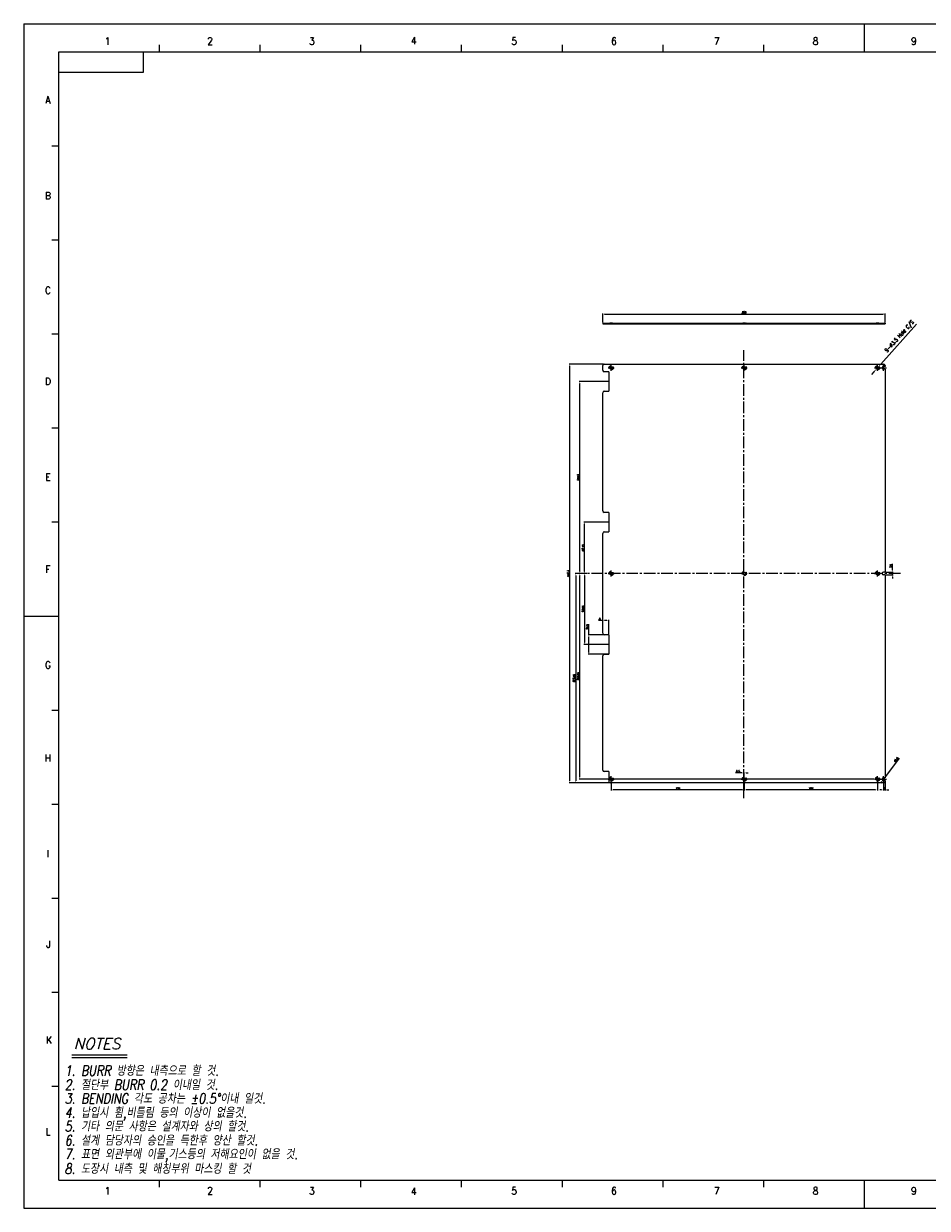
# Model space of a CAD drawing. Header units: millimetres. Extents: x 4497 to 13960, y 12291 to 16372.
# Tile 209 of 217: x 11749 to 12930, y 12784 to 14332. Entities that reach past the tile are written whole.
import ezdxf
from ezdxf.enums import TextEntityAlignment as Align

# ---------------------------------------------------------------- set-up
doc = ezdxf.new("R2010")
doc.units = ezdxf.units.MM
doc.header["$LTSCALE"] = 0.8
doc.header["$PDMODE"] = 3
doc.header["$PDSIZE"] = 0.3125
for name, pattern in [('CENTER', [50.8, 31.75, -6.35, 6.35, -6.35]), ('CENTER2', [28.575, 19.05, -3.175, 3.175, -3.175]), ('HIDDEN', [9.525, 6.35, -3.175])]:
    doc.linetypes.add(name, pattern=pattern)
doc.layers.get('0').update_dxf_attribs({"linetype": 'CONTINUOUS', "lineweight": 0})
doc.layers.get('Defpoints').update_dxf_attribs({"linetype": 'CONTINUOUS', "lineweight": 0})
for name, color, linetype, lineweight in [('1', 2, 'CENTER', 0), ('2', 3, 'CONTINUOUS', 0), ('3', 5, 'HIDDEN', 0), ('4', 1, 'CENTER2', 9)]:
    doc.layers.add(name, color=color, linetype=linetype, lineweight=lineweight)
doc.styles.add('A', font='ITALIC', dxfattribs={"height": 3})
doc.styles.add('linetech', font='romans.shx', dxfattribs={"width": 0.8, "oblique": 10, "bigfont": 'whgtxt.shx'})
doc.styles.get("Standard").update_dxf_attribs({"font": 'romans.shx', "width": 0.8, "oblique": 5, "bigfont": 'whgtxt.shx'})
doc.dimstyles.get("Standard").update_dxf_attribs({"dimtxt": 2.5, "dimasz": 2.5, "dimexe": 0.8, "dimexo": 0.8, "dimgap": 0.8, "dimtad": 1, "dimdsep": 46, "dimtxsty": 'Standard', "dimcen": 0, "dimclrd": 3, "dimclre": 3, "dimclrt": 3, "dimazin": 0, "dimtp": 0.001, "dimtm": 0.001, "dimtfac": 1, "dimtmove": 0, "dimatfit": 3, "dimfxl": 0, "dimtolj": 1, "dimarcsym": 0})

# ---------------------------------------------------------------- blocks, each defined once
blk = doc.blocks.new('*D20')
at = {"layer": '2', "color": 3, "lineweight": -2}
for p, q in [((12916, 13939.5), (12869.5, 13887.3)), ((12863.9, 13880.9), (12866.2, 13883.6)), ((12860.5, 13877.2), (12857.2, 13873.5))]:
    blk.add_line(p, q, dxfattribs=at)
at = {"layer": '2', "color": 3}
for points in [[(12868.9, 13887.8), (12870.1, 13886.7), (12866.2, 13883.6)], [(12859.9, 13877.8), (12861.1, 13876.7), (12863.9, 13880.9)]]:
    blk.add_solid(points, dxfattribs=at)
at = {"layer": 'Defpoints', "color": 0}
for p in [(12866.2, 13883.6), (12863.9, 13880.9)]:
    blk.add_point(p, dxfattribs=at)
at = {"layer": '2', "color": 3, "insert": (12894, 13922.9), "char_height": 5, "attachment_point": 5, "rotation": 48.2877}
blk.add_mtext('\\A1;9-∅3.5 Hole C/S', dxfattribs=at)
blk = doc.blocks.new('X')
at = {"layer": '1'}
for p, q in [((5247.8, 13723.6), (5255.8, 13723.6)), ((5251.8, 13719.6), (5251.8, 13727.6))]:
    blk.add_line(p, q, dxfattribs=at)
blk = doc.blocks.new('*D218')
at = {"color": 3, "lineweight": -2}
for p, q in [((12506, 13552.1), (12500.5, 13552.1)), ((12506, 13536.3), (12506, 13552.9)), ((12511.5, 13552.1), (12508.5, 13552.1)), ((12514, 13534.3), (12514, 13552.9))]:
    blk.add_line(p, q, dxfattribs=at)
at = {"color": 3}
for points in [[(12508.5, 13552.6), (12508.5, 13551.7), (12506, 13552.1)], [(12511.5, 13552.6), (12511.5, 13551.7), (12514, 13552.1)]]:
    blk.add_solid(points, dxfattribs=at)
at = {"layer": 'Defpoints', "color": 0}
for p in [(12506, 13552.1), (12506, 13535.5), (12514, 13533.5)]:
    blk.add_point(p, dxfattribs=at)
at = {"color": 3, "insert": (12502, 13554.2), "char_height": 2.5, "attachment_point": 5}
blk.add_mtext('\\A1;8', dxfattribs=at)
blk = doc.blocks.new('*D219')
at = {"color": 3, "lineweight": -2}
for p, q in [((12488, 13533.5), (12488, 13547.5)), ((12513.2, 13533.5), (12487.2, 13533.5)), ((12488, 13510.5), (12488, 13531)), ((12513.2, 13508), (12487.2, 13508))]:
    blk.add_line(p, q, dxfattribs=at)
at = {"color": 3}
for points in [[(12487.6, 13531), (12488.4, 13531), (12488, 13533.5)], [(12487.6, 13510.5), (12488.4, 13510.5), (12488, 13508)]]:
    blk.add_solid(points, dxfattribs=at)
at = {"layer": 'Defpoints', "color": 0}
for p in [(12488, 13533.5), (12514, 13533.5), (12514, 13508)]:
    blk.add_point(p, dxfattribs=at)
at = {"color": 3, "insert": (12486, 13543.7), "char_height": 2.5, "attachment_point": 5, "rotation": 90}
blk.add_mtext('\\A1;25.5', dxfattribs=at)
blk = doc.blocks.new('*D220')
at = {"color": 3, "lineweight": -2}
for p, q in [((12875, 13342.4), (12875, 13330)), ((12870.5, 13330.8), (12868, 13330.8)), ((12873, 13340.2), (12873, 13330)), ((12875, 13330.8), (12873, 13330.8)), ((12877.5, 13330.8), (12880, 13330.8))]:
    blk.add_line(p, q, dxfattribs=at)
at = {"color": 3}
for points in [[(12870.5, 13331.2), (12870.5, 13330.4), (12873, 13330.8)], [(12877.5, 13331.2), (12877.5, 13330.4), (12875, 13330.8)]]:
    blk.add_solid(points, dxfattribs=at)
at = {"layer": 'Defpoints', "color": 0}
for p in [(12875, 13343.2), (12873, 13341), (12873, 13330.8)]:
    blk.add_point(p, dxfattribs=at)
at = {"color": 3, "insert": (12874, 13332.8), "char_height": 2.5, "attachment_point": 5}
blk.add_mtext('\\A1;2', dxfattribs=at)
blk = doc.blocks.new('*D221')
at = {"color": 3, "lineweight": -2}
for p, q in [((12691, 13340.2), (12691, 13330)), ((12862.5, 13330.8), (12693.5, 13330.8)), ((12865, 13340.2), (12865, 13330))]:
    blk.add_line(p, q, dxfattribs=at)
at = {"color": 3}
for points in [[(12693.5, 13331.2), (12693.5, 13330.4), (12691, 13330.8)], [(12862.5, 13331.2), (12862.5, 13330.4), (12865, 13330.8)]]:
    blk.add_solid(points, dxfattribs=at)
at = {"layer": 'Defpoints', "color": 0}
for p in [(12691, 13341), (12691, 13330.8), (12865, 13341)]:
    blk.add_point(p, dxfattribs=at)
at = {"color": 3, "insert": (12778, 13332.8), "char_height": 2.5, "attachment_point": 5}
blk.add_mtext('\\A1;174', dxfattribs=at)
blk = doc.blocks.new('*D222')
at = {"color": 3, "lineweight": -2}
for p, q in [((12688, 13353), (12679.7, 13353)), ((12690.5, 13320.8), (12690.5, 13353.8)), ((12691, 13353), (12690.5, 13353)), ((12691, 13341.8), (12691, 13353.8)), ((12693.5, 13353), (12696, 13353))]:
    blk.add_line(p, q, dxfattribs=at)
at = {"color": 3}
for points in [[(12688, 13353.4), (12688, 13352.6), (12690.5, 13353)], [(12693.5, 13353.4), (12693.5, 13352.6), (12691, 13353)]]:
    blk.add_solid(points, dxfattribs=at)
at = {"layer": 'Defpoints', "color": 0}
for p in [(12690.5, 13353), (12691, 13341), (12690.5, 13320)]:
    blk.add_point(p, dxfattribs=at)
at = {"color": 3, "insert": (12682.6, 13355.1), "char_height": 2.5, "attachment_point": 5}
blk.add_mtext('\\A1;0.5', dxfattribs=at)
blk = doc.blocks.new('*D223')
at = {"color": 3, "lineweight": -2}
for p, q in [((12517, 13340.2), (12517, 13330)), ((12688.5, 13330.8), (12519.5, 13330.8)), ((12691, 13340.2), (12691, 13330))]:
    blk.add_line(p, q, dxfattribs=at)
at = {"color": 3}
for points in [[(12519.5, 13331.2), (12519.5, 13330.4), (12517, 13330.8)], [(12688.5, 13331.2), (12688.5, 13330.4), (12691, 13330.8)]]:
    blk.add_solid(points, dxfattribs=at)
at = {"layer": 'Defpoints', "color": 0}
for p in [(12517, 13341), (12517, 13330.8), (12691, 13341)]:
    blk.add_point(p, dxfattribs=at)
at = {"color": 3, "insert": (12604, 13332.8), "char_height": 2.5, "attachment_point": 5}
blk.add_mtext('\\A1;174', dxfattribs=at)
blk = doc.blocks.new('*D224')
at = {"color": 3, "lineweight": -2}
for p, q in [((12485.2, 13613.6), (12475.4, 13613.6)), ((12476.2, 13347.5), (12476.2, 13611.1)), ((12860.2, 13345), (12475.4, 13345))]:
    blk.add_line(p, q, dxfattribs=at)
at = {"color": 3}
for points in [[(12475.8, 13611.1), (12476.6, 13611.1), (12476.2, 13613.6)], [(12475.8, 13347.5), (12476.6, 13347.5), (12476.2, 13345)]]:
    blk.add_solid(points, dxfattribs=at)
at = {"layer": 'Defpoints', "color": 0}
for p in [(12476.2, 13613.6), (12486, 13613.6), (12861, 13345)]:
    blk.add_point(p, dxfattribs=at)
at = {"color": 3, "insert": (12474.2, 13479.3), "char_height": 2.5, "attachment_point": 5, "rotation": 90}
blk.add_mtext('\\A1;268.65', dxfattribs=at)
blk = doc.blocks.new('*D225')
at = {"color": 3, "lineweight": -2}
for p, q in [((12485.2, 13613.6), (12470.1, 13613.6)), ((12470.9, 13611.1), (12470.9, 13342.5)), ((12516.2, 13340), (12470.1, 13340))]:
    blk.add_line(p, q, dxfattribs=at)
at = {"color": 3}
for points in [[(12470.4, 13611.1), (12471.3, 13611.1), (12470.9, 13613.6)], [(12470.4, 13342.5), (12471.3, 13342.5), (12470.9, 13340)]]:
    blk.add_solid(points, dxfattribs=at)
at = {"layer": 'Defpoints', "color": 0}
for p in [(12486, 13613.6), (12470.9, 13340), (12517, 13340)]:
    blk.add_point(p, dxfattribs=at)
at = {"color": 3, "insert": (12468.8, 13476.8), "char_height": 2.5, "attachment_point": 5, "rotation": 90}
blk.add_mtext('\\A1;273.65', dxfattribs=at)
blk = doc.blocks.new('*D226')
at = {"color": 3, "lineweight": -2}
for p, q in [((12893.4, 13372.2), (12875.6, 13348.4)), ((12870.5, 13341.6), (12869, 13339.6)), ((12872, 13343.6), (12874.1, 13346.4))]:
    blk.add_line(p, q, dxfattribs=at)
blk.add_arc((12873, 13345), 1.75, 26.945, 63.8076, dxfattribs=at)
at = {"color": 3}
for points in [[(12870.1, 13341.8), (12870.8, 13341.3), (12872, 13343.6)], [(12875.2, 13348.6), (12875.9, 13348.1), (12874.1, 13346.4)]]:
    blk.add_solid(points, dxfattribs=at)
at = {"layer": 'Defpoints', "color": 0}
for p in [(12872, 13343.6), (12874.1, 13346.4)]:
    blk.add_point(p, dxfattribs=at)
at = {"color": 3, "insert": (12889.5, 13370.4), "char_height": 2.5, "attachment_point": 5, "rotation": 53.1373}
blk.add_mtext('\\A1;∅3.5', dxfattribs=at)
blk = doc.blocks.new('*D227')
at = {"color": 3, "lineweight": -2}
for p, q in [((12513.2, 13680.8), (12481.5, 13680.8)), ((12482.3, 13616.1), (12482.3, 13678.3)), ((12485.2, 13613.6), (12481.5, 13613.6))]:
    blk.add_line(p, q, dxfattribs=at)
at = {"color": 3}
for points in [[(12481.9, 13678.3), (12482.8, 13678.3), (12482.3, 13680.8)], [(12481.9, 13616.1), (12482.8, 13616.1), (12482.3, 13613.6)]]:
    blk.add_solid(points, dxfattribs=at)
at = {"layer": 'Defpoints', "color": 0}
for p in [(12482.3, 13680.8), (12514, 13680.8), (12486, 13613.6)]:
    blk.add_point(p, dxfattribs=at)
at = {"color": 3, "insert": (12480.3, 13647.2), "char_height": 2.5, "attachment_point": 5, "rotation": 90}
blk.add_mtext('\\A1;67.15', dxfattribs=at)
blk = doc.blocks.new('*D228')
at = {"color": 3, "lineweight": -2}
for p, q in [((12485.2, 13613.6), (12481.5, 13613.6)), ((12482.3, 13611.1), (12482.3, 13523.3)), ((12513.2, 13520.8), (12481.5, 13520.8))]:
    blk.add_line(p, q, dxfattribs=at)
at = {"color": 3}
for points in [[(12481.9, 13611.1), (12482.8, 13611.1), (12482.3, 13613.6)], [(12481.9, 13523.3), (12482.8, 13523.3), (12482.3, 13520.8)]]:
    blk.add_solid(points, dxfattribs=at)
at = {"layer": 'Defpoints', "color": 0}
for p in [(12486, 13613.6), (12482.3, 13520.8), (12514, 13520.8)]:
    blk.add_point(p, dxfattribs=at)
at = {"color": 3, "insert": (12480.3, 13567.2), "char_height": 2.5, "attachment_point": 5, "rotation": 90}
blk.add_mtext('\\A1;92.85', dxfattribs=at)
blk = doc.blocks.new('*D229')
at = {"color": 3, "lineweight": -2}
for p, q in [((12513.2, 13864.5), (12475.4, 13864.5)), ((12476.2, 13616.1), (12476.2, 13862)), ((12485.2, 13613.6), (12475.4, 13613.6))]:
    blk.add_line(p, q, dxfattribs=at)
at = {"color": 3}
for points in [[(12475.8, 13862), (12476.6, 13862), (12476.2, 13864.5)], [(12475.8, 13616.1), (12476.6, 13616.1), (12476.2, 13613.6)]]:
    blk.add_solid(points, dxfattribs=at)
at = {"layer": 'Defpoints', "color": 0}
for p in [(12476.2, 13864.5), (12514, 13864.5), (12486, 13613.6)]:
    blk.add_point(p, dxfattribs=at)
at = {"color": 3, "insert": (12474.2, 13739.1), "char_height": 2.5, "attachment_point": 5, "rotation": 90}
blk.add_mtext('\\A1;250.9', dxfattribs=at)
blk = doc.blocks.new('*D230')
at = {"color": 3, "lineweight": -2}
for p, q in [((12507.2, 13887.3), (12462.3, 13887.3)), ((12463.1, 13342.5), (12463.1, 13884.8)), ((12515.2, 13340), (12462.3, 13340))]:
    blk.add_line(p, q, dxfattribs=at)
at = {"color": 3}
for points in [[(12462.7, 13884.8), (12463.5, 13884.8), (12463.1, 13887.3)], [(12462.7, 13342.5), (12463.5, 13342.5), (12463.1, 13340)]]:
    blk.add_solid(points, dxfattribs=at)
at = {"layer": 'Defpoints', "color": 0}
for p in [(12463.1, 13887.3), (12508, 13887.3), (12516, 13340)]:
    blk.add_point(p, dxfattribs=at)
at = {"color": 3, "insert": (12461.1, 13613.6), "char_height": 2.5, "attachment_point": 5, "rotation": 90}
blk.add_mtext('\\A1;547.3', dxfattribs=at)
blk = doc.blocks.new('*D231')
at = {"color": 3, "lineweight": -2}
for p, q in [((12506, 13941.6), (12506, 13953.4)), ((12508.5, 13952.6), (12872.5, 13952.6)), ((12875, 13941.6), (12875, 13953.4))]:
    blk.add_line(p, q, dxfattribs=at)
at = {"color": 3}
for points in [[(12508.5, 13953), (12508.5, 13952.2), (12506, 13952.6)], [(12872.5, 13953), (12872.5, 13952.2), (12875, 13952.6)]]:
    blk.add_solid(points, dxfattribs=at)
at = {"layer": 'Defpoints', "color": 0}
for p in [(12875, 13952.6), (12506, 13940.8), (12875, 13940.8)]:
    blk.add_point(p, dxfattribs=at)
at = {"color": 3, "insert": (12690.5, 13954.6), "char_height": 2.5, "attachment_point": 5}
blk.add_mtext('\\A1;369', dxfattribs=at)
blk = doc.blocks.new('*D232')
at = {"color": 3, "lineweight": -2}
for p, q in [((12884.6, 13617.9), (12884.6, 13626.2)), ((12875.8, 13615.4), (12885.4, 13615.4)), ((12875.8, 13611.9), (12885.4, 13611.9)), ((12884.6, 13611.9), (12884.6, 13615.4)), ((12884.6, 13609.4), (12884.6, 13606.9))]:
    blk.add_line(p, q, dxfattribs=at)
at = {"color": 3}
for points in [[(12884.2, 13617.9), (12885.1, 13617.9), (12884.6, 13615.4)], [(12884.2, 13609.4), (12885.1, 13609.4), (12884.6, 13611.9)]]:
    blk.add_solid(points, dxfattribs=at)
at = {"layer": 'Defpoints', "color": 0}
for p in [(12875, 13615.4), (12875, 13611.9), (12884.6, 13615.4)]:
    blk.add_point(p, dxfattribs=at)
at = {"color": 3, "insert": (12882.6, 13623.3), "char_height": 2.5, "attachment_point": 5, "rotation": 90}
blk.add_mtext('\\A1;3.5', dxfattribs=at)

msp = doc.modelspace()

# ---------------------------------------------------------------- linework, layer by layer
for p, q in [((11749.335, 14331.924), (13937.475, 14331.924)), ((11749.335, 14331.924), (11749.335, 12784.215)), ((12848.006, 14295.117), (12848.006, 14331.924)), ((11926.926, 14295.117), (11926.926, 14304.319)), ((12058.508, 14295.117), (12058.508, 14304.319)), ((12190.091, 14295.117), (12190.091, 14304.319)), ((12321.674, 14295.117), (12321.674, 14304.319)), ((12453.257, 14295.117), (12453.257, 14304.319)), ((12584.84, 14295.117), (12584.84, 14304.319)), ((12716.423, 14295.117), (12716.423, 14304.319)), ((11795.343, 14295.117), (13900.669, 14295.117)), ((11795.343, 12821.021), (11795.343, 14295.117)), ((11795.343, 14295.117), (11905.762, 14295.117)), ((11795.343, 14268.617), (11795.343, 14295.117)), ((11905.762, 14268.617), (11905.762, 14295.117)), ((11795.343, 14268.617), (11905.762, 14268.617)), ((11786.141, 14172.276), (11795.343, 14172.276)), ((11786.141, 14049.435), (11795.343, 14049.435)), ((12506.018, 13940.825), (12506.018, 13939.825)), ((12506.018, 13940.825), (12875.018, 13940.825)), ((12506.018, 13939.825), (12875.018, 13939.825)), ((12508.018, 13940.825), (12508.018, 13939.825)), ((12873.018, 13940.825), (12873.018, 13939.825)), ((12875.018, 13940.825), (12875.018, 13939.825)), ((11786.141, 13926.593), (11795.343, 13926.593)), ((12506.018, 13879.251), (12506.018, 13885.251)), ((12508.018, 13887.251), (12873.018, 13887.251)), ((12875.018, 13884.001), (12873.018, 13884.001)), ((12875.018, 13885.251), (12875.018, 13884.001)), ((12514.018, 13877.251), (12508.018, 13877.251)), ((12514.018, 13877.251), (12514.018, 13851.751)), ((12875.018, 13880.501), (12873.018, 13880.501)), ((12875.018, 13880.501), (12875.018, 13615.351)), ((12506.018, 13695.501), (12506.018, 13849.751)), ((12508.018, 13851.751), (12514.018, 13851.751)), ((11786.141, 13803.752), (11795.343, 13803.752)), ((12514.018, 13693.501), (12508.018, 13693.501)), ((12514.018, 13693.501), (12514.018, 13668.001)), ((11786.141, 13680.911), (11795.343, 13680.911)), ((12508.018, 13668.001), (12514.018, 13668.001)), ((12506.018, 13535.501), (12506.018, 13666.001)), ((12875.018, 13615.351), (12873.018, 13615.351)), ((12875.018, 13611.851), (12873.018, 13611.851)), ((12875.018, 13611.851), (12875.018, 13346.701)), ((11749.335, 13558.069), (11795.343, 13558.069)), ((12514.018, 13533.501), (12508.018, 13533.501)), ((12514.018, 13533.501), (12514.018, 13508.001)), ((12506.018, 13356.751), (12506.018, 13506.001)), ((12508.018, 13508.001), (12514.018, 13508.001)), ((11786.141, 13435.228), (11795.343, 13435.228)), ((12514.018, 13354.751), (12508.018, 13354.751)), ((12514.018, 13354.751), (12514.018, 13341.951)), ((12875.018, 13346.701), (12873.018, 13346.701)), ((12875.018, 13343.201), (12873.018, 13343.201)), ((12875.018, 13343.201), (12875.018, 13341.951)), ((12873.018, 13339.951), (12516.018, 13339.951)), ((11786.141, 13312.386), (11795.343, 13312.386)), ((11786.141, 13189.545), (11795.343, 13189.545)), ((11786.141, 13066.704), (11795.343, 13066.704)), ((11786.141, 12943.862), (11795.343, 12943.862)), ((11795.343, 12821.021), (13900.669, 12821.021)), ((11926.926, 12811.819), (11926.926, 12821.021)), ((12058.508, 12811.819), (12058.508, 12821.021)), ((12190.091, 12811.819), (12190.091, 12821.021)), ((12321.674, 12811.819), (12321.674, 12821.021)), ((12453.257, 12811.819), (12453.257, 12821.021)), ((12584.84, 12811.819), (12584.84, 12821.021)), ((12716.423, 12811.819), (12716.423, 12821.021)), ((12848.006, 12784.215), (12848.006, 12821.021)), ((11749.335, 12784.215), (13937.475, 12784.215))]:
    msp.add_line(p, q)
for centre in [(12517.018, 13882.251), (12691.018, 13882.251), (12865.018, 13882.251), (12517.018, 13613.601), (12691.018, 13613.601), (12865.018, 13613.601), (12517.018, 13344.951), (12691.018, 13344.951), (12865.018, 13344.951)]:
    msp.add_circle(centre, 1.75)
for centre, radius, start, end in [((12508.018, 13885.251), 2, 90, 180), ((12873.018, 13882.251), 1.75, 90, 270), ((12873.018, 13885.251), 2, 0, 90), ((12508.018, 13879.251), 2, 180, 270), ((12508.018, 13849.751), 2, 90, 180), ((12508.018, 13695.501), 2, 180, 270), ((12508.018, 13666.001), 2, 90, 180), ((12873.018, 13613.601), 1.75, 90, 270), ((12508.018, 13535.501), 2, 180, 270), ((12508.018, 13506.001), 2, 90, 180), ((12508.018, 13356.751), 2, 180, 270), ((12516.018, 13341.951), 2, 180, 270), ((12873.018, 13344.951), 1.75, 90, 270), ((12873.018, 13341.951), 2, 270, 0)]:
    msp.add_arc(centre, radius, start, end)
at = {"layer": '2'}
for p, q in [((11812.297, 12984.842), (11884.375, 12984.842)), ((11812.297, 12981.242), (11884.375, 12981.242))]:
    msp.add_line(p, q, dxfattribs=at)
at = {"layer": '3'}
for p, q in [((12514.018, 13940.825), (12514.018, 13939.825)), ((12514.268, 13940.825), (12515.268, 13939.825)), ((12515.268, 13940.825), (12515.268, 13939.825)), ((12518.768, 13940.825), (12515.268, 13940.825)), ((12518.768, 13939.825), (12515.268, 13939.825)), ((12516.018, 13940.825), (12516.018, 13939.825)), ((12518.768, 13940.825), (12518.768, 13939.825)), ((12519.768, 13940.825), (12518.768, 13939.825)), ((12688.268, 13940.825), (12689.268, 13939.825)), ((12689.268, 13940.825), (12689.268, 13939.825)), ((12692.768, 13940.825), (12689.268, 13940.825)), ((12692.768, 13939.825), (12689.268, 13939.825)), ((12692.768, 13940.825), (12692.768, 13939.825)), ((12693.768, 13940.825), (12692.768, 13939.825)), ((12862.268, 13940.825), (12863.268, 13939.825)), ((12866.768, 13940.825), (12863.268, 13940.825)), ((12863.268, 13940.825), (12863.268, 13939.825)), ((12866.768, 13939.825), (12863.268, 13939.825)), ((12867.768, 13940.825), (12866.768, 13939.825)), ((12866.768, 13940.825), (12866.768, 13939.825)), ((12871.268, 13939.825), (12871.268, 13940.825))]:
    msp.add_line(p, q, dxfattribs=at)
for centre in [(12517.018, 13882.251), (12691.018, 13882.251), (12865.018, 13882.251), (12517.018, 13613.601), (12691.018, 13613.601), (12865.018, 13613.601), (12517.018, 13344.951), (12691.018, 13344.951), (12865.018, 13344.951)]:
    msp.add_circle(centre, 2.75, dxfattribs=at)
at = {"layer": '4'}
for p, q in [((12690.518, 13319.951), (12690.518, 13905.501)), ((12895.018, 13613.601), (12486.018, 13613.601))]:
    msp.add_line(p, q, dxfattribs=at)

# ---------------------------------------------------------------- block references
for p in [(7265.18, 158.659), (7439.18, 158.659), (7613.18, 158.659), (7621.18, 158.659), (7265.18, -109.991), (7613.18, -109.991), (7265.18, -378.641), (7439.18, -378.641), (7613.18, -378.641), (7621.18, -378.641)]:
    msp.add_blockref('X', p)

# ---------------------------------------------------------------- texts
at = {"width": 0.933333}
for s, p in [('1', (11859.064, 14309.1)), ('2', (11992.865, 14309.1)), ('3', (12125.993, 14309.1)), ('4', (12259.121, 14309.772)), ('5', (12390.232, 14309.1)), ('6', (12520.67, 14309.1)), ('7', (12655.143, 14309.1)), ('8', (12784.237, 14309.1)), ('9', (12912.658, 14309.1)), ('A', (11781.07, 14232.45)), ('B', (11781.07, 14107.39)), ('C', (11781.07, 13983.675)), ('D', (11781.07, 13864.667)), ('E', (11781.07, 13739.607)), ('F', (11781.07, 13619.254)), ('G', (11781.07, 13494.195)), ('H', (11781.07, 13372.497)), ('I', (11781.07, 13247.437)), ('J', (11781.743, 13129.101)), ('K', (11782.415, 13004.041)), ('L', (11781.07, 12884.361)), ('1', (11859.064, 12807.039)), ('2', (11992.865, 12807.039)), ('3', (12125.993, 12807.039)), ('4', (12259.121, 12806.367)), ('5', (12390.232, 12807.039)), ('6', (12520.67, 12807.039)), ('7', (12655.143, 12807.039)), ('8', (12784.237, 12807.039)), ('9', (12912.658, 12807.039))]:
    msp.add_text(s, height=9.202, dxfattribs=at).set_placement(p, align=Align.MIDDLE_CENTER)
at = {"layer": '2', "style": 'A'}
msp.add_text('NOTES', height=14.4, dxfattribs=at).set_placement((11814.727, 12992.053))
at = {"layer": '2', "color": 3, "lineweight": 0, "style": 'linetech', "oblique": 10, "width": 0.8}
for s, p in [('1. BURR 방향은 내측으로 할 것.', (11802.948, 12957.365)), ('2. 절단부 BURR 0.2 이내일 것.', (11802.948, 12938.85)), ('3. BENDING 각도 공차는 %%p0.5%%D이내 일것.', (11802.948, 12920.951)), ('4. 납입시 휨,비틀림 등의 이상이 없을것.', (11802.948, 12902.622)), ('5. 기타 의문 사항은 설계자와 상의 할것.', (11802.948, 12884.724)), ('6. 설계 담당자의 승인을 득한후 양산 할것.', (11802.948, 12866.209)), ('7. 표면 외관부에 이물,기스등의 저해요인이 없을 것.', (11802.948, 12848.31)), ('8. 도장시 내측 및 해칭부위 마스킹 할 것', (11802.784, 12829.265))]:
    msp.add_text(s, height=13.44, dxfattribs=at).set_placement(p)

# ---------------------------------------------------------------- dimensions: what is measured, and where the dimension line sits
for base, p1, p2, picture, middle in [((12875.018, 13952.571), (12506.018, 13940.825), (12875.018, 13940.825), '*D231', (12690.518, 13954.621)), ((12517.018, 13330.784), (12691.018, 13340.951), (12517.018, 13340.951), '*D223', (12604.018, 13332.834)), ((12691.018, 13330.784), (12865.018, 13340.951), (12691.018, 13340.951), '*D221', (12778.018, 13332.834))]:
    dim = msp.add_linear_dim(base=base, p1=p1, p2=p2, dimstyle='Standard', override={"dimazin": 2})
    dim.commit()
    dim.dimension.update_dxf_attribs({"geometry": picture, "text_midpoint": middle})
for base, p1, p2, picture, middle in [((12463.123, 13887.251), (12516.018, 13339.951), (12508.018, 13887.251), '*D230', (12461.073, 13613.601)), ((12476.227, 13864.501), (12486.018, 13613.601), (12514.018, 13864.501), '*D229', (12474.177, 13739.051)), ((12482.346, 13680.751), (12486.018, 13613.601), (12514.018, 13680.751), '*D227', (12480.296, 13647.176)), ((12884.637, 13615.351), (12875.018, 13611.851), (12875.018, 13615.351), '*D232', (12882.587, 13623.267)), ((12470.864, 13339.951), (12486.018, 13613.601), (12517.018, 13339.951), '*D225', (12468.814, 13476.776)), ((12476.227, 13613.601), (12861.018, 13344.951), (12486.018, 13613.601), '*D224', (12474.177, 13479.276)), ((12482.346, 13520.751), (12486.018, 13613.601), (12514.018, 13520.751), '*D228', (12480.296, 13567.176))]:
    dim = msp.add_linear_dim(base=base, p1=p1, p2=p2, angle=90, dimstyle='Standard', override={"dimazin": 2})
    dim.commit()
    dim.dimension.update_dxf_attribs({"geometry": picture, "text_midpoint": middle})
dim = msp.add_linear_dim(base=(12488.011, 13533.501), p1=(12514.018, 13508.001), p2=(12514.018, 13533.501), angle=90, dimstyle='Standard', override={"dimazin": 2})
dim.commit()
dim.dimension.update_dxf_attribs({"geometry": '*D219', "text_midpoint": (12488.011, 13543.66), "dimtype": 160})
for base, p1, p2, picture, middle in [((12506.018, 13552.145), (12514.018, 13533.501), (12506.018, 13535.501), '*D218', (12502.026, 13552.145)), ((12690.518, 13353.015), (12691.018, 13340.951), (12690.518, 13319.951), '*D222', (12682.628, 13353.015)), ((12873.018, 13330.784), (12875.018, 13343.201), (12873.018, 13340.951), '*D220', (12874.018, 13330.784))]:
    dim = msp.add_linear_dim(base=base, p1=p1, p2=p2, dimstyle='Standard', override={"dimazin": 2})
    dim.commit()
    dim.dimension.update_dxf_attribs({"geometry": picture, "text_midpoint": middle, "dimtype": 160})
dim = msp.add_diameter_dim_2p(p1=(12871.968, 13343.551), p2=(12874.068, 13346.351), dimstyle='Standard', override={"dimazin": 2})
dim.commit()
dim.dimension.update_dxf_attribs({"geometry": '*D226', "text_midpoint": (12891.173, 13369.165), "dimtype": 163})
at = {"layer": '2'}
dim = msp.add_diameter_dim_2p(p1=(12863.854, 13880.945), p2=(12866.183, 13883.557), text='9-<> Hole C/S', dimstyle='Standard', override={"dimscale": 2, "dimazin": 2}, dxfattribs=at)
dim.commit()
dim.dimension.update_dxf_attribs({"geometry": '*D20', "text_midpoint": (12898.071, 13919.333), "dimtype": 163})

doc.saveas('drawing.dxf')
